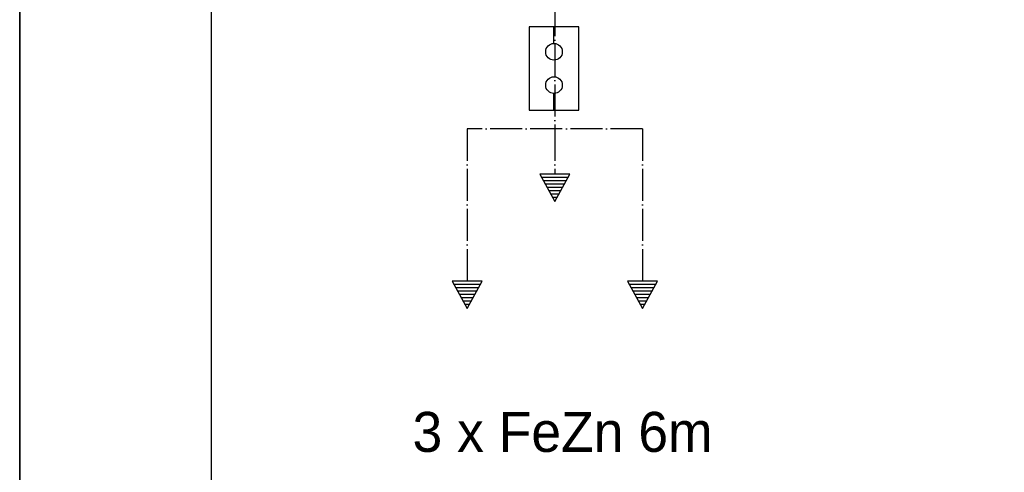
# Model space of a CAD drawing. Header units: centimetres. Extents: x -16053 to 7031, y -7778 to 254.
# Tile 127 of 256: x -9633 to -8894, y -2442 to -2103. Entities that reach past the tile are written whole.
import ezdxf
from ezdxf.enums import TextEntityAlignment as Align

# ---------------------------------------------------------------- set-up
doc = ezdxf.new("R2010")
doc.units = ezdxf.units.CM
doc.header["$MEASUREMENT"] = 0
for name, pattern in [('ACAD_ISO04W100', [30, 24, -3, 0, -3]), ('ACAD_ISO10W100', [18, 12, -3, 0, -3]), ('DASHED', [0.75, 0.5, -0.25])]:
    doc.linetypes.add(name, pattern=pattern)
doc.layers.get('0').update_dxf_attribs({"linetype": 'CONTINUOUS'})
for name, color, linetype, lineweight in [('2DE_OBJ_Eb-Ni', 160, 'CONTINUOUS', 30), ('2DE_OBJ_Eb-PV', 170, 'CONTINUOUS', 30), ('_jte_Uziom fund', 243, 'ACAD_ISO04W100', 30), ('ODGROMÓWKA', 3, 'ACAD_ISO10W100', 13)]:
    doc.layers.add(name, color=color, linetype=linetype, lineweight=lineweight)
for name, color, linetype in [('2DE_TXT-EB', 7, 'CONTINUOUS'), ('ELEKTRYKA', 1, 'CONTINUOUS'), ('OPISY ELEKTRYCZNE', 120, 'CONTINUOUS')]:
    doc.layers.add(name, color=color, linetype=linetype)
doc.styles.add('CP_ATTR', font='txt')
doc.styles.add('CP_TXTCON', font='arial.ttf', dxfattribs={"width": 0.8})
doc.styles.add('OPRAWY', font='txt')

# ---------------------------------------------------------------- blocks, each defined once
blk = doc.blocks.new('G$C6F539535')
at = {"layer": '_jte_Uziom fund'}
blk.add_lwpolyline([(-20.51, 0), (0, -11.27), (0, 11.27)], close=True, dxfattribs=at)
at = {"layer": '_jte_Uziom fund', "color": 3, "linetype": 'DASHED', "ltscale": 0.5}
for points in [[(-5, -8.53), (-5, 8.53)], [(-2.5, -9.9), (-2.5, 9.9)], [(-17.48, -1.66), (-17.48, 1.66)], [(-14.99, -3.04), (-14.99, 3.04)], [(-12.49, -4.41), (-12.49, 4.41)], [(-9.99, -5.78), (-9.99, 5.78)], [(-7.49, -7.16), (-7.49, 7.16)]]:
    blk.add_lwpolyline(points, dxfattribs=at)
at = {"layer": '_jte_Uziom fund'}
blk.add_lwpolyline([(0, -10.66), (0, 10.66)], dxfattribs=at)
blk = doc.blocks.new('G$C2EEA3252')
at = {"layer": '_jte_Uziom fund'}
for points in [[(-123.5, 65.82), (-237.9, 65.82)], [(-123.5, -65.82), (-123.5, 65.82)], [(-123.5, 0), (-157.67, 0)], [(0, 0), (0, 0), (0, 0), (-123.5, 0)], [(-123.5, -65.82), (-237.9, -65.82)]]:
    blk.add_lwpolyline(points, dxfattribs=at)
for p in [(-237.9, 65.82), (-157.67, 0), (-237.9, -65.82)]:
    blk.add_blockref('G$C6F539535', p, dxfattribs=at)
blk = doc.blocks.new('Pd_elko_bis_n1362ni_ogko28')
for p, q in [((125, 0), (0, 0)), ((625, 0), (500, 0))]:
    blk.add_line(p, q)
for centre in [(187.5, 0), (437.5, 0)]:
    blk.add_circle(centre, 62.5)
at = {"linetype": 'ByBlock', "style": 'CP_ATTR', "flags": 9}
for tag, p in [('OTHER', (200.3, 61.2)), ('WEIGHT', (200.3, 61.3)), ('ARTICLE', (200.3, 61.3)), ('PRODUCER', (200.3, 61.2)), ('CHARACTER', (200.3, 61.2)), ('NAME', (200.3, 61.2)), ('VOLTAGE', (200.4, 61.2)), ('POWER', (200.4, 61.3)), ('PRODUCT-TYPE', (200.4, 61.2)), ('GROUP', (200.4, 61.3)), ('MATERIAL', (200.4, 61.2)), ('ORDER-NO', (200.4, 61.2)), ('NUMBER', (200.4, 61.2))]:
    blk.add_attdef(tag, text='', height=0.01, rotation=90, dxfattribs=at).set_placement(p, align=Align.MIDDLE_LEFT)
for tag, p in [('PART-3', (200.4, 61.2)), ('PART-2', (200.4, 61.2)), ('PART-1', (200.4, 61.2)), ('PART-6', (200.5, 61.2)), ('PART-5', (200.5, 61.2)), ('PART-4', (200.5, 61.2))]:
    blk.add_attdef(tag, text='', height=0.01, dxfattribs=at).set_placement(p, align=Align.MIDDLE_LEFT)
at = {"layer": '2DE_TXT-EB', "linetype": 'ByBlock', "style": 'CP_TXTCON', "width": 0.8, "flags": 12}
blk.add_attdef('MARK1', (87.5, 100), '', height=180, rotation=90, dxfattribs=at)
blk = doc.blocks.new('Pd_elko_bis_nx129_ccj6x9')
for p, q in [((187.5, 0), (-187.5, 0)), ((-187.5, 0), (-187.5, -625)), ((187.5, -625), (187.5, 0)), ((-187.5, -625), (187.5, -625))]:
    blk.add_line(p, q)
at = {"linetype": 'ByBlock', "style": 'CP_ATTR', "flags": 9}
for tag, p in [('OTHER', (-187.5, -624.9)), ('NAME', (-187.5, -624.9)), ('PART-1', (-187.5, -625)), ('MATERIAL', (-187.5, -625)), ('CHARACTER', (-187.5, -625)), ('ORDER-NO', (-187.5, -625)), ('PRODUCT-TYPE', (-187.5, -625)), ('NUMBER', (-187.5, -625)), ('PART-3', (-187.5, -625.1)), ('PART-2', (-187.5, -625.1)), ('ARTICLE', (-187.4, -624.9)), ('PRODUCER', (-187.4, -624.9)), ('PART-4', (-187.4, -625)), ('WEIGHT', (-187.4, -625)), ('VOLTAGE', (-187.4, -625)), ('POWER', (-187.4, -625)), ('GROUP', (-187.4, -625)), ('PART-6', (-187.4, -625.1)), ('PART-5', (-187.4, -625.1))]:
    blk.add_attdef(tag, text='', height=0.01, dxfattribs=at).set_placement(p, align=Align.MIDDLE_LEFT)
blk = doc.blocks.new('G$CF3B8FB40')
at = {"layer": '2DE_OBJ_Eb-Ni'}
blk.add_blockref('Pd_elko_bis_n1362ni_ogko28', (0, 0), dxfattribs=at)
at = {"layer": '2DE_OBJ_Eb-PV', "rotation": 270}
blk.add_blockref('Pd_elko_bis_nx129_ccj6x9', (625, 0), dxfattribs=at)

msp = doc.modelspace()

# ---------------------------------------------------------------- linework, layer by layer
at = {"layer": 'OPISY ELEKTRYCZNE', "linetype": 'ByBlock'}
for points in [[(-9632.71, -6869.888), (-2388.112, -6869.888), (-2388.112, 20.953), (-9632.71, 20.953)], [(-9632.71, 20.953), (-9489.101, 20.953), (-9489.101, -6869.888), (-9632.71, -6869.888)]]:
    msp.add_lwpolyline(points, close=True, dxfattribs=at)

# ---------------------------------------------------------------- block references
at = {"layer": '_jte_Uziom fund', "rotation": 90}
msp.add_blockref('G$C2EEA3252', (-9231.233, -2061.118), dxfattribs=at)
at = {"layer": 'ODGROMÓWKA', "xscale": 0.1, "yscale": 0.1, "zscale": 0.1, "rotation": 270}
msp.add_blockref('G$CF3B8FB40', (-9231.809, -2108.124), dxfattribs=at)

# ---------------------------------------------------------------- texts
at = {"layer": 'ELEKTRYKA', "style": 'OPRAWY'}
msp.add_text('3 x FeZn 6m', height=30, dxfattribs=at).set_placement((-9337.957, -2427.045))

doc.saveas('drawing.dxf')
